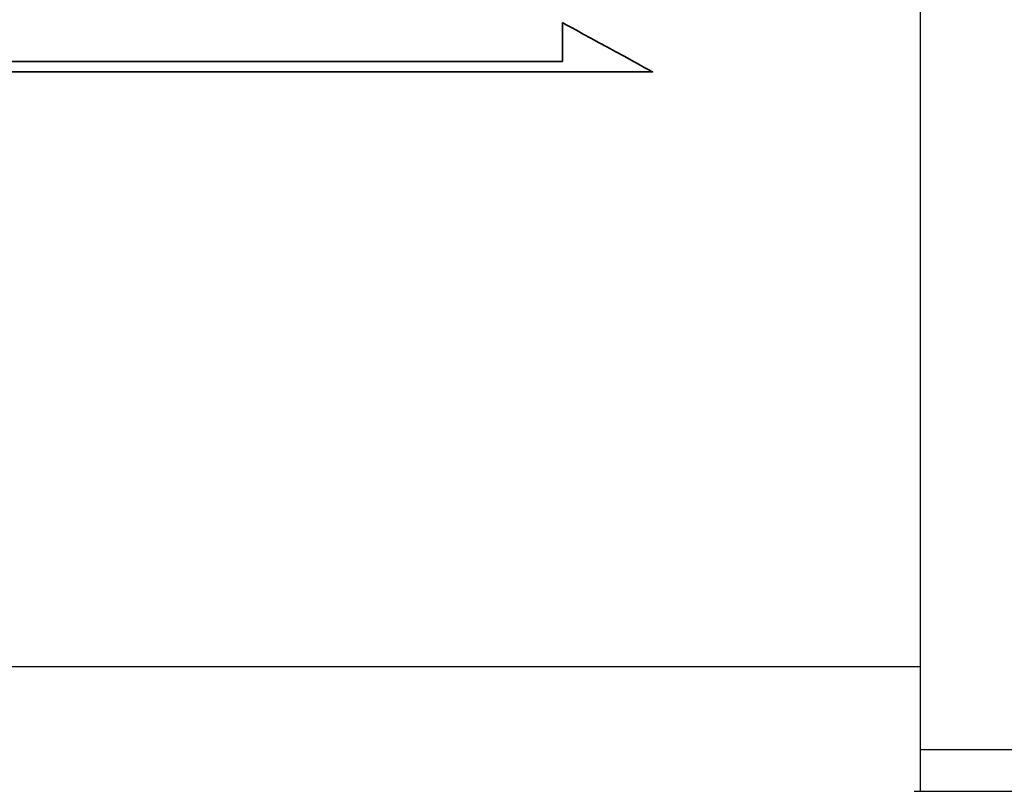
# Model space of a CAD drawing. Header units: millimetres. Extents: x 31 to 369, y 104 to 228.
# Tile 55 of 61: x 303 to 315, y 131 to 140. Entities that reach past the tile are written whole.
import ezdxf

# ---------------------------------------------------------------- set-up
doc = ezdxf.new("R2010")
doc.units = ezdxf.units.MM
for name, color, linetype in [('2', 7, 'CONTINUOUS'), ('DIM', 4, 'CONTINUOUS'), ('layer 1', 7, 'CONTINUOUS')]:
    doc.layers.add(name, color=color, linetype=linetype)

# ---------------------------------------------------------------- blocks, each defined once
blk = doc.blocks.new('TBI MOTION logo(完整正式版)')
at = {"layer": 'layer 1', "color": 22, "lineweight": 35}
blk.add_open_spline([(75.90875, -9.47875), (75.90875, -9.47875), (75.90875, -12.28625), (75.90875, -12.28625), (75.90875, -12.28625), (75.90875, -12.28625), (75.90875, -12.47875), (75.90875, -12.47875), (75.90875, -12.47875), (75.90875, -12.47875), (75.71625, -12.47875), (75.71625, -12.47875), (75.71625, -12.47875), (75.71625, -12.47875), (-88.32875, -12.47875), (-88.32875, -12.47875), (-88.32875, -12.47875), (-88.32875, -12.47875), (-88.32875, -13.29375), (-88.32875, -13.29375), (-88.32875, -13.29375), (-88.32875, -13.29375), (82.89125, -13.29375), (82.89125, -13.29375), (82.89125, -13.29375), (82.89125, -13.29375), (75.90875, -9.47875), (75.90875, -9.47875)], degree=3, knots=[0, 0, 0, 0, 0.14285714, 0.14285714, 0.14285714, 0.14285715, 0.28571429, 0.28571429, 0.28571429, 0.2857143, 0.42857143, 0.42857143, 0.42857143, 0.42857144, 0.57142857, 0.57142857, 0.57142857, 0.57142858, 0.71428571, 0.71428571, 0.71428571, 0.71428572, 0.85714286, 0.85714286, 0.85714286, 0.85714287, 1, 1, 1, 1], dxfattribs=at)

msp = doc.modelspace()

# ---------------------------------------------------------------- linework, layer by layer
at = {"layer": '2', "color": 0, "linetype": 'Continuous'}
for p, q in [((313.953, 131.137), (313.953, 166.137)), ((313.953, 132.637), (273.553, 132.637)), ((324.453, 131.637), (313.953, 131.637)), ((313.874, 131.137), (324.453, 131.137))]:
    msp.add_line(p, q, dxfattribs=at)

# ---------------------------------------------------------------- block references
at = {"layer": 'DIM', "color": 7, "xscale": 0.1555785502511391, "yscale": 0.1555785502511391, "zscale": 0.1555785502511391}
msp.add_blockref('TBI MOTION logo(完整正式版)', (297.831, 141.868), dxfattribs=at)

doc.saveas('drawing.dxf')
